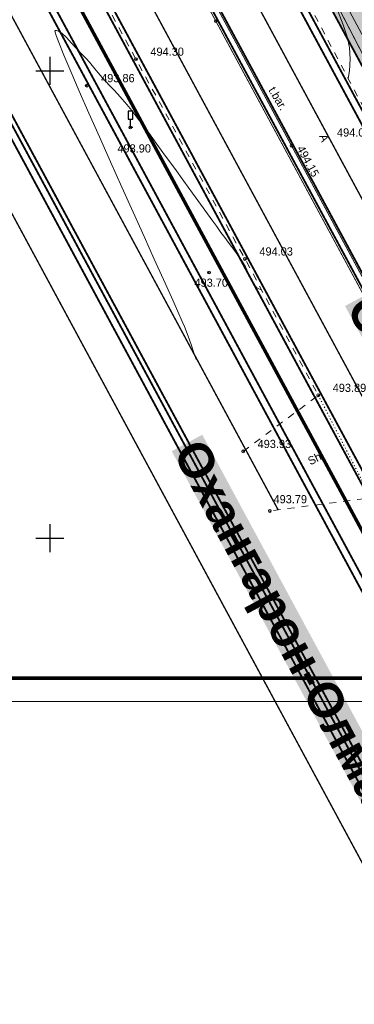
# Model space of a CAD drawing. Extents: x -516234 to 73329, y -4499813 to 47259.
# Tile 10 of 256: x 29513 to 29549, y 36737 to 36843. Entities that reach past the tile are written whole.
import ezdxf

# ---------------------------------------------------------------- set-up
doc = ezdxf.new("R2010")
doc.units = 0
doc.header["$LTSCALE"] = 0.5
doc.header["$MEASUREMENT"] = 0
doc.header["$PDMODE"] = 32
doc.header["$PDSIZE"] = 0.3
for name, pattern in [('DASHED', [0.75, 0.5, -0.25]), ('Д_ТРОТ_ТРУБА', [3, 1.5, -1.5]), ('Контура низ откосов  Штриховая 0.1-0.5 - - - - - - -', [0.6, 0.1, -0.5])]:
    doc.linetypes.add(name, pattern=pattern)
for name, color, linetype in [('(001) Сетка', 92, 'Continuous'), ('(002) Рамка', 7, 'Continuous'), ('(004) Точки рельефа', 7, 'Continuous'), ('(007) Здания', 7, 'Continuous'), ('(025) Дорога', 7, 'Continuous'), ('(026) Д_знаки', 7, 'Continuous'), ('(035) Откосы', 7, 'Continuous'), ('1 PARK', 7, 'Continuous'), ('7_газон', 7, 'Continuous'), ('STOYANKA', 7, 'Continuous'), ('text', 7, 'Continuous'), ('орто', 7, 'Continuous')]:
    doc.layers.add(name, color=color, linetype=linetype)
doc.layers.add('(032) Горизонтали утолщенные', color=32, linetype='Continuous', lineweight=30)
doc.layers.add('.', color=7, linetype='Continuous', lineweight=15)
doc.styles.add('BM-431', font='bm431.ttf')
doc.styles.add('D-431', font='d431.ttf')
doc.styles.add('S', font='txtwr', dxfattribs={"oblique": 15})
doc.styles.add('stile1', font='ARIALN.TTF')

# ---------------------------------------------------------------- blocks, each defined once
blk = doc.blocks.new('9633')
at = {"layer": '(004) Точки рельефа', "lineweight": 0, "style": 'D-431'}
for s, p in [('494.30', (28560.6, 36838.84)), ('493.86', (28555.34, 36836.01)), ('494.04', (28580.53, 36830.2)), ('493.90', (28557.08, 36828.49)), ('494.03', (28572.24, 36817.47)), ('493.70', (28565.31, 36814.13)), ('493.89', (28580.07, 36802.88)), ('493.93', (28572.05, 36796.88)), ('493.79', (28573.75, 36790.97))]:
    blk.add_text(s, height=0.875, dxfattribs=at).set_placement(p)
blk.add_text('494.15', height=0.875, rotation=298.3019, dxfattribs=at).set_placement((28576.21, 36828.92))
blk = doc.blocks.new('I02063')
at = {"linetype": 'Continuous'}
blk.add_lwpolyline([(-0.5, 3.5), (-0.5, 1.8), (0.5, 1.8), (0.5, 3.5)], close=True, dxfattribs=at)
blk.add_lwpolyline([(0.5, 0), (0, 0), (0, 1.8)], dxfattribs=at)
at = {"color": 4, "style": 'S', "oblique": 15}
blk.add_attdef('Z', (1.280972, -0.066143), '', height=2, dxfattribs=at)
blk = doc.blocks.new('Setka')
at = {"layer": '(001) Сетка'}
for p, q in [((0, 1.5), (0, -1.5)), ((-1.5, 0), (1.5, 0))]:
    blk.add_line(p, q, dxfattribs=at)

msp = doc.modelspace()

# ---------------------------------------------------------------- hatches: boundary and pattern name
at = {"layer": '1 PARK', "lineweight": 0, "true_color": 0x00c200, "transparency": 33554508}
h = msp.add_hatch(color=92, dxfattribs=at)
h.dxf.hatch_style = 1
edge = h.paths.add_edge_path()
edge.add_line((29724.64, 36512.79), (29471.6, 36982.55))
edge.add_line((29471.6, 36982.55), (29506.29, 36972.15))
edge.add_arc((29494.81, 36933.83), 40, 28.3099, 73.3099, ccw=False)
edge.add_line((29530.02, 36952.8), (29731.95, 36577.95))
edge.add_arc((29696.73, 36558.98), 40, -16.6901, 28.3099, ccw=False)
edge.add_line((29735.04, 36547.49), (29724.64, 36512.79))
at = {"layer": '7_газон', "lineweight": 0, "true_color": 0x5c5c5c, "transparency": 33554687}
h = msp.add_hatch(color=251, dxfattribs=at)
h.dxf.hatch_style = 1
edge = h.paths.add_edge_path(flags=16)
edge.add_line((29676.97, 36922.96), (29652.77, 36909.93))
edge.add_arc((29654.2, 36907.29), 3, 118.3099, 208.3099)
edge.add_line((29651.55, 36905.86), (29669.69, 36872.2))
edge.add_arc((29672.33, 36873.62), 3, 208.3099, 298.278)
edge.add_line((29673.75, 36870.98), (29697.07, 36883.52))
edge.add_arc((29695.17, 36887.05), 4, 298.278, 388.3063)
edge.add_line((29698.7, 36888.94), (29681.03, 36921.74))
edge.add_arc((29678.39, 36920.32), 3, 28.3063, 118.3099)
edge = h.paths.add_edge_path(flags=16)
edge.add_arc((29582.99, 36967.9), 30, 100.3549, 118.3099)
edge.add_line((29568.76, 36994.31), (29528.13, 36972.43))
edge.add_arc((29529.55, 36969.79), 3, 118.3099, 225.9761)
edge.add_arc((29494.81, 36933.83), 47, 28.3099, 45.9761, ccw=False)
edge.add_line((29536.18, 36956.12), (29686.14, 36677.75))
edge.add_arc((29688.78, 36679.17), 3, 208.3099, 354.8617)
edge.add_line((29691.77, 36678.9), (29699.51, 36764.98))
edge.add_arc((29669.63, 36767.67), 30, 354.8617, 388.3099)
edge.add_line((29696.04, 36781.9), (29580.77, 36995.88))
edge.add_arc((29578.13, 36994.46), 3, 28.3099, 100.3549)
edge = h.paths.add_edge_path()
edge.add_line((29429.45, 37065.4), (29443.22, 37039.99))
edge.add_line((29443.22, 37039.99), (29467.01, 36995.82))
edge.add_arc((29480.21, 37002.94), 15, 208.3099, 253.3099)
edge.add_line((29475.91, 36988.57), (29508.3, 36978.85))
edge.add_arc((29494.81, 36933.83), 47, 63.2849, 73.3099, ccw=False)
edge.add_arc((29520.43, 36984.75), 10, 243.2849, 298.3099)
edge.add_line((29525.17, 36975.95), (29566.62, 36998.27))
edge.add_arc((29582.99, 36967.9), 34.5, 90.7023, 118.3099, ccw=False)
edge.add_line((29582.56, 37002.4), (29601.16, 37002.63))
edge.add_arc((29600.79, 37032.62), 30, 270.7023, 298.3364)
edge.add_line((29615.03, 37006.22), (29627.4, 37012.88))
edge.add_arc((29631.43, 37005.4), 8.5, 28.3063, 118.3364, ccw=False)
edge.add_line((29638.91, 37009.43), (29702.66, 36891.08))
edge.add_arc((29695.17, 36887.05), 8.5, -61.722, 28.3063, ccw=False)
edge.add_line((29699.2, 36879.56), (29664.33, 36860.8))
edge.add_arc((29666.7, 36856.4), 5, 118.278, 208.3099)
edge.add_line((29662.3, 36854.03), (29700, 36784.03))
edge.add_arc((29669.63, 36767.67), 34.5, -5.1383, 28.3099, ccw=False)
edge.add_line((29703.99, 36764.58), (29695.15, 36666.26))
edge.add_arc((29710.09, 36664.91), 15, 174.8617, 208.3099)
edge.add_line((29696.88, 36657.8), (29738.11, 36581.26))
edge.add_arc((29696.73, 36558.98), 47, -16.6901, 28.3099, ccw=False)
edge.add_line((29741.75, 36545.48), (29732.04, 36513.08))
edge.add_arc((29746.4, 36508.77), 15, 163.3099, 208.3099)
edge.add_line((29733.2, 36501.66), (29762.26, 36447.71))
edge.add_line((29762.26, 36447.71), (29788.32, 36389.84))
edge.add_line((29788.32, 36389.84), (29723.73, 36509.75))
edge.add_line((29723.73, 36509.75), (29735.04, 36547.49))
edge.add_arc((29696.73, 36558.98), 40, 343.3099, 388.3099)
edge.add_line((29731.95, 36577.95), (29530.02, 36952.8))
edge.add_arc((29494.81, 36933.83), 40, 28.3099, 73.3099)
edge.add_line((29506.29, 36972.15), (29468.54, 36983.47))
edge.add_line((29468.54, 36983.47), (29424.23, 37065.4))
edge = h.paths.add_edge_path(flags=16)
edge.add_line((29653.97, 36965.66), (29629.77, 36952.63))
edge.add_arc((29631.2, 36949.99), 3, 118.3099, 208.3099)
edge.add_line((29628.55, 36948.56), (29646.57, 36915.11))
edge.add_arc((29649.22, 36916.53), 3, 208.3099, 298.3099)
edge.add_line((29650.64, 36913.89), (29674.83, 36926.92))
edge.add_arc((29673.41, 36929.56), 3, 298.3099, 388.3063)
edge.add_line((29676.05, 36930.99), (29658.03, 36964.44))
edge.add_arc((29655.39, 36963.02), 3, 28.3063, 118.3099)
edge = h.paths.add_edge_path(flags=16)
edge.add_line((29653.05, 36973.69), (29634.95, 37007.3))
edge.add_arc((29631.43, 37005.4), 4, 28.3063, 118.3364)
edge.add_line((29629.53, 37008.92), (29617.17, 37002.26))
edge.add_arc((29600.79, 37032.62), 34.5, 278.9598, 298.3364, ccw=False)
edge.add_arc((29606.63, 36995.58), 3, 98.9598, 208.3099)
edge.add_line((29603.99, 36994.16), (29623.57, 36957.81))
edge.add_arc((29626.22, 36959.23), 3, 208.3099, 298.3099)
edge.add_line((29627.64, 36956.59), (29651.84, 36969.62))
edge.add_arc((29650.41, 36972.26), 3, 298.3099, 388.3063)

# ---------------------------------------------------------------- linework, layer by layer
at = {"layer": '(002) Рамка', "lineweight": 0}
msp.add_lwpolyline([(29430.12, 37066.75), (29850.62, 37066.75), (29850.62, 36769.75), (29430.12, 36769.75)], close=True, dxfattribs=at)
at = {"layer": '(004) Точки рельефа', "color": 0, "linetype": 'ByBlock', "lineweight": 0}
for p in [(29533.98, 36842.54), (29525.45, 36838.47), (29520.19, 36835.64), (29524.85, 36831.17), (29542.07, 36829.2), (29537.09, 36817.1), (29533.25, 36815.65), (29544.92, 36802.52), (29536.9, 36796.52), (29539.75, 36790.15)]:
    msp.add_point(p, dxfattribs=at)
at = {"layer": '(007) Здания', "lineweight": 0, "const_width": 0.1, "flags": 128}
for points in [[(29741.76, 36456.45), (29660.03, 36609.32), (29613.08, 36695.6), (29603.16, 36714.06), (29533.98, 36842.54), (29525.38, 36858.4), (29452.49, 36993.26), (29443.53, 37009.96), (29421.66, 37050.32)], [(29742.47, 36456.83), (29660.74, 36609.7), (29613.79, 36695.98), (29603.87, 36714.44), (29534.68, 36842.92), (29526.08, 36858.78), (29453.19, 36993.64), (29444.23, 37010.33), (29422.36, 37050.7)], [(29619.61, 36709.52), (29609.57, 36727.63), (29600.05, 36745.15), (29590.07, 36763.7), (29580.32, 36781.91), (29570.94, 36799.14), (29561.92, 36816.05), (29552.07, 36834.34), (29543.45, 36851.01), (29533.96, 36868.26), (29525.07, 36884.5), (29515.99, 36901.4), (29506.23, 36919.35), (29497.03, 36936.47), (29487.77, 36953.85), (29478.79, 36970.51), (29468.87, 36988.8), (29466.23, 36994.6), (29465.07, 37000.53), (29464.8, 37008.04)]]:
    msp.add_lwpolyline(points, dxfattribs=at)
at = {"layer": '(025) Дорога', "linetype": 'Д_ТРОТ_ТРУБА', "lineweight": 0, "flags": 128}
msp.add_lwpolyline([(29728.04, 36510.14), (29718.5, 36526.32), (29708.37, 36544.3), (29698.16, 36562.97), (29687.23, 36583.04), (29677.64, 36601.1), (29664.71, 36624.81), (29644.71, 36661.07), (29635.55, 36676.74), (29625.09, 36694.49), (29617.27, 36708.28), (29607.37, 36726.37), (29597.89, 36743.94), (29588.13, 36762.15), (29577.72, 36781.37), (29569.16, 36797.44), (29559.5, 36815.21), (29550.68, 36831.55), (29540.71, 36850.44), (29531.53, 36867.38), (29522.7, 36883.7), (29513.33, 36901.15), (29503.85, 36918.48), (29484.89, 36953.64), (29476.15, 36970.05), (29467.84, 36985.88, -0.175353), (29464.8, 37008.04, 0.014678), (29465.55, 37018.91, -0.049252), (29465.93, 37023.17, -0.049252)], format="xyb", dxfattribs=at)
for points in [[(29536.9, 36796.52), (29544.92, 36802.52), (29537.09, 36817.1), (29525.45, 36838.47), (29517.41, 36853.34), (29507.11, 36872.74), (29500.18, 36885.57), (29487.61, 36908.63), (29480.23, 36922.3), (29461.75, 36928.56)], [(29705.41, 36488.11), (29717.43, 36481.97), (29708.96, 36497.87), (29701.05, 36512.7), (29691.97, 36529.43), (29683.99, 36544.16), (29675.45, 36559.93), (29667.45, 36574.81), (29657.2, 36591.51), (29647.76, 36611.42), (29639.56, 36626.69), (29625.77, 36652.72), (29612.97, 36676.14), (29603.9, 36692.59), (29594.85, 36709.57), (29585.63, 36726.92), (29572.63, 36751.04), (29558.5, 36777.39), (29550.53, 36791.55), (29539.75, 36790.15)]]:
    msp.add_lwpolyline(points, dxfattribs=at)
at = {"layer": '(025) Дорога', "linetype": 'Контура низ откосов  Штриховая 0.1-0.5 - - - - - - -', "lineweight": 0, "flags": 128}
msp.add_lwpolyline([(29544.92, 36802.52), (29550.53, 36791.55)], dxfattribs=at)
at = {"layer": '(032) Горизонтали утолщенные', "color": 32, "linetype": 'Continuous', "lineweight": 0}
for points in [[(29543.13, 36853.15), (29543.13, 36853.15), (29543.25, 36852.57), (29543.34, 36852.02), (29543.41, 36851.54), (29543.46, 36851.18), (29543.5, 36850.99), (29543.56, 36850.83), (29543.63, 36850.67), (29543.76, 36850.41), (29544.09, 36849.79), (29544.56, 36848.87), (29545.14, 36847.71), (29545.78, 36846.39), (29546.43, 36844.98), (29547.05, 36843.53), (29547.59, 36842.13), (29548.01, 36840.85), (29548.26, 36839.74), (29548.34, 36838.48), (29548.25, 36837.23), (29548.11, 36836.4)], [(29538.84, 36813.84), (29538.84, 36813.84), (29538.74, 36813.85), (29538.56, 36813.91), (29538.33, 36814.06), (29538.06, 36814.37), (29537.76, 36814.91), (29537.47, 36815.56), (29537.14, 36816.26), (29536.72, 36816.96), (29536.33, 36817.51), (29535.98, 36818), (29535.64, 36818.45), (29535.3, 36818.91), (29534.94, 36819.4), (29534.53, 36819.94), (29534.07, 36820.58), (29533.67, 36821.13), (29533.08, 36821.94), (29532.34, 36822.97), (29531.49, 36824.15), (29530.56, 36825.43), (29529.59, 36826.77), (29528.62, 36828.11), (29527.68, 36829.4), (29526.81, 36830.59), (29526.05, 36831.61), (29525.44, 36832.43), (29525, 36832.99), (29524.46, 36833.64), (29523.96, 36834.21), (29523.5, 36834.72), (29523.07, 36835.19), (29522.65, 36835.63), (29522.24, 36836.07), (29521.83, 36836.52), (29521.4, 36837.02), (29521.07, 36837.43), (29520.77, 36837.8), (29520.47, 36838.16), (29520.12, 36838.56), (29519.66, 36839.02), (29519.12, 36839.59), (29518.56, 36840.2), (29518.02, 36840.78), (29517.52, 36841.24), (29517.18, 36841.47), (29516.97, 36841.54), (29516.86, 36841.53), (29516.81, 36841.51), (29516.8, 36841.48), (29516.82, 36841.36), (29516.92, 36841.02), (29517.2, 36840.26), (29517.75, 36838.9), (29518.49, 36837.14), (29519.39, 36835.05), (29520.42, 36832.69), (29521.54, 36830.16), (29522.73, 36827.5), (29523.94, 36824.79), (29525.14, 36822.11), (29526.31, 36819.52), (29527.41, 36817.09), (29528.4, 36814.9), (29529.25, 36813.01), (29529.93, 36811.5), (29530.4, 36810.43), (29530.64, 36809.88), (29530.92, 36809.14), (29531.17, 36808.45), (29531.39, 36807.83), (29531.57, 36807.27), (29531.74, 36806.78), (29531.88, 36806.35)]]:
    msp.add_lwpolyline(points, dxfattribs=at)
at = {"layer": '(035) Откосы', "lineweight": 0, "flags": 128}
msp.add_lwpolyline([(29623.79, 36728.31), (29625.15, 36724.74), (29629.39, 36716.58, -0.10313), (29630.66, 36712.04, -0.908791), (29620.49, 36710.36), (29610.57, 36728.5), (29600.53, 36745.51), (29590.97, 36764.38), (29581.51, 36781.36), (29571.55, 36799.79), (29563.1, 36816.22), (29552.74, 36835.26), (29544.57, 36850.46)], format="xyb", dxfattribs=at)
at = {"layer": '.', "color": 253, "true_color": 0xa8a8a8, "const_width": 0.2}
for points in [[(29713.21, 36484.12), (29422.45, 37023.9), (29399.97, 37065.4)], [(29400.17, 37065.4), (29420.29, 37028.25), (29713.46, 36483.99)], [(29775.29, 36418.77), (29440.97, 37039.42), (29426.89, 37065.4)]]:
    msp.add_lwpolyline(points, dxfattribs=at)
at = {"lineweight": 0, "const_width": 0.4}
msp.add_lwpolyline([(29440.12, 37064.25), (29848.12, 37064.25), (29848.12, 36772.25), (29440.12, 36772.25)], close=True, dxfattribs=at)
at = {"layer": 'STOYANKA', "color": 7, "linetype": 'DASHED', "ltscale": 10, "true_color": 0xffffff, "const_width": 0.15}
for points in [[(29666.24, 36535.99), (29407.71, 37015.94), (29380.92, 37065.4)], [(29540.63, 36790.27), (29416.51, 37020.69), (29392.29, 37065.4)]]:
    msp.add_lwpolyline(points, dxfattribs=at)
at = {"layer": 'STOYANKA', "color": 7, "linetype": 'DASHED', "ltscale": 10, "true_color": 0xffffff, "transparency": 33554687, "const_width": 0.15}
for points in [[(29696.59, 36529.55), (29426.23, 37031.46), (29407.85, 37065.4)], [(29708.73, 36528.09), (29435.03, 37036.21), (29419.22, 37065.4)]]:
    msp.add_lwpolyline(points, dxfattribs=at)
at = {"layer": 'орто', "color": 40, "const_width": 0.2}
for points in [[(29616.24, 36636.72), (29411.01, 37017.72), (29385.19, 37065.4)], [(29617.39, 36637.23), (29412.11, 37018.31), (29386.61, 37065.4)], [(29658.89, 36591.63), (29422.93, 37029.68), (29403.58, 37065.4)], [(29689.97, 36555.01), (29431.73, 37034.43), (29414.95, 37065.4)], [(29740.76, 36476.55), (29470.42, 36978.42)], [(29722.24, 36461.02), (29451.9, 36962.9)]]:
    msp.add_lwpolyline(points, dxfattribs=at)
at = {"layer": 'орто', "color": 7, "true_color": 0xffffff, "const_width": 0.2}
for points in [[(29386.04, 37065.4), (29411.67, 37018.08), (29616.82, 36637.23)], [(29681.73, 36568.73), (29431.07, 37034.07), (29414.1, 37065.4)]]:
    msp.add_lwpolyline(points, dxfattribs=at)
at = {"layer": 'орто', "const_width": 0.2}
for points in [[(29397.41, 37065.4), (29420.47, 37022.83), (29709.68, 36485.93)], [(29716.99, 36482.19), (29422.27, 37029.32), (29402.73, 37065.4)], [(29424.34, 37065.4), (29438.99, 37038.35), (29788.32, 36389.84)]]:
    msp.add_lwpolyline(points, dxfattribs=at)

# ---------------------------------------------------------------- block references
at = {"layer": '(001) Сетка', "lineweight": 0}
for p in [(29516.24, 36837.23), (29516.24, 36787.23)]:
    msp.add_blockref('Setka', p, dxfattribs=at)
at = {"layer": '(007) Здания', "color": 18, "true_color": 0x000000}
msp.add_blockref('9633', (966.39, 0), dxfattribs=at)
at = {"layer": '(026) Д_знаки', "lineweight": 0, "xscale": 0.5, "yscale": 0.5, "zscale": 0.5}
msp.add_blockref('I02063', (29524.85, 36831.17), dxfattribs=at)

# ---------------------------------------------------------------- texts
at = {"layer": '(025) Дорога', "linetype": 'Д_ТРОТ_ТРУБА', "lineweight": 0, "style": 'BM-431'}
for s, rotation, p in [('t.bar.', 300.6996, (29539.56, 36835.18)), ('A', 291.0754, (29545, 36830.25)), ('Sh.', 26.7945, (29544.08, 36795.02))]:
    msp.add_text(s, height=0.875, rotation=rotation, dxfattribs=at).set_placement(p)
at = {"layer": 'text', "color": 0, "char_height": 3.7044, "width": 52.2271, "attachment_point": 1, "rotation": 298.3099, "style": 'stile1', "bg_fill": 1, "box_fill_scale": 1, "bg_fill_color": 7, "bg_fill_true_color": 16777215, "bg_fill_transparency": 0}
for insert in [(29551.04, 36813.83), (29532.53, 36798.3)]:
    msp.add_mtext('\\pi0.13097;{\\fArial|b1|i0|c204|p34;\\C256;Охангарон\\fArial|b1|i0|c0|p34;-\\fArial|b1|i0|c204|p34;Олмалиқ}', dxfattribs=dict(at, insert=insert))

doc.saveas('drawing.dxf')
